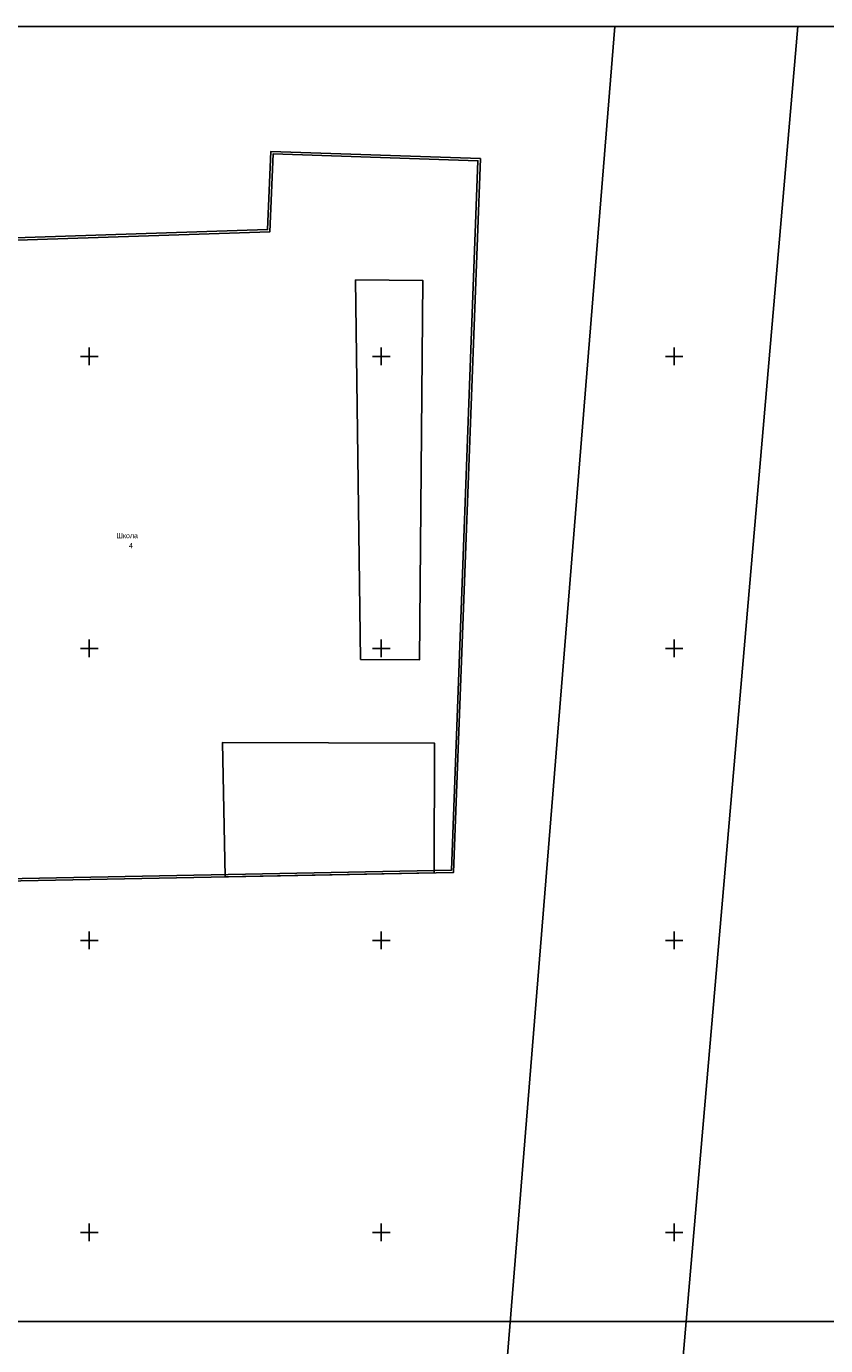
# Model space of a CAD drawing. Header units: metres. Extents: x 550378 to 551400, y 4595394 to 4596257.
# Tile 41 of 43: x 551039 to 551176, y 4596031 to 4596257. Entities that reach past the tile are written whole.
import ezdxf

# ---------------------------------------------------------------- set-up
doc = ezdxf.new("R2010")
doc.units = ezdxf.units.M
for name, color, linetype in [('(001) Сетка', 92, 'Continuous'), ('(007) Здания', 7, 'Continuous'), ('(040) Ограда', 7, 'Continuous'), ('kanal', 7, 'Continuous')]:
    doc.layers.add(name, color=color, linetype=linetype)
doc.styles.add('P-131', font='txt')
doc.styles.get("Standard").update_dxf_attribs({"font": 'simplex.shx'})
doc.linetypes.add('ОГРАДА_ГЛИН', pattern='A,4,["|",Standard,S=0.8,R=0,X=0,Y=-0.8],0.5,["|",Standard,S=0.8,R=0,X=0,Y=-0.8],3.5', length=8)

msp = doc.modelspace()

# ---------------------------------------------------------------- linework, layer by layer
at = {"layer": '(001) Сетка'}
for p, q in [((551050.15, 4596201.5), (551050.15, 4596198.5)), ((551100.15, 4596201.5), (551100.15, 4596198.5)), ((551150.3, 4596201.5), (551150.3, 4596198.5)), ((551048.65, 4596200), (551051.65, 4596200)), ((551098.65, 4596200), (551101.65, 4596200)), ((551148.8, 4596200), (551151.8, 4596200)), ((551050.15, 4596151.5), (551050.15, 4596148.5)), ((551100.15, 4596151.5), (551100.15, 4596148.5)), ((551150.3, 4596151.5), (551150.3, 4596148.5)), ((551048.65, 4596150), (551051.65, 4596150)), ((551098.65, 4596150), (551101.65, 4596150)), ((551148.8, 4596150), (551151.8, 4596150)), ((551050.15, 4596101.5), (551050.15, 4596098.5)), ((551100.15, 4596101.5), (551100.15, 4596098.5)), ((551150.3, 4596101.5), (551150.3, 4596098.5)), ((551048.65, 4596100), (551051.65, 4596100)), ((551098.65, 4596100), (551101.65, 4596100)), ((551148.8, 4596100), (551151.8, 4596100)), ((551048.65, 4596050), (551051.65, 4596050)), ((551050.15, 4596051.5), (551050.15, 4596048.5)), ((551098.65, 4596050), (551101.65, 4596050)), ((551100.15, 4596051.5), (551100.15, 4596048.5)), ((551148.8, 4596050), (551151.8, 4596050)), ((551150.3, 4596051.5), (551150.3, 4596048.5))]:
    msp.add_line(p, q, dxfattribs=at)
at = {"layer": '(007) Здания', "flags": 128}
for points in [[(551095.76, 4596213.1), (551107.24, 4596213), (551106.72, 4596148.04), (551096.6, 4596148.12)], [(551109.18, 4596111.55), (551109.27, 4596133.74), (551072.98, 4596133.9), (551073.42, 4596110.86)]]:
    msp.add_lwpolyline(points, close=True, dxfattribs=at)
at = {"layer": '(040) Ограда', "linetype": 'ByBlock', "ltscale": 0.3, "flags": 128}
msp.add_lwpolyline([(551024.55, 4596170.74), (551024.56, 4596167.53), (551025.49, 4596124.44), (551026.13, 4596118.24), (551026.48, 4596109.95), (551112.53, 4596111.62), (551117.13, 4596233.87), (551081.25, 4596235.11), (551080.68, 4596221.72), (551023.52, 4596219.85), (551024.11, 4596188.81)], close=True, dxfattribs=at)
at = {"layer": '(040) Ограда', "linetype": 'ОГРАДА_ГЛИН', "ltscale": 0.4, "flags": 128}
msp.add_lwpolyline([(551024.95, 4596170.75), (551024.96, 4596167.53), (551025.89, 4596124.47), (551026.53, 4596118.27), (551026.87, 4596110.36), (551112.15, 4596112.01), (551116.71, 4596233.49), (551081.64, 4596234.7), (551081.06, 4596221.33), (551023.93, 4596219.46), (551024.51, 4596188.81)], close=True, dxfattribs=at)
for points in [[(550878.62, 4596256.51), (551327.12, 4596256.51), (551327.12, 4596034.75), (550878.62, 4596034.75)], [(550545.89, 4596034.75), (551299.93, 4596034.75), (551299.93, 4595734.75), (550545.89, 4595734.75)]]:
    msp.add_lwpolyline(points, close=True)
at = {"layer": 'kanal', "color": 5, "flags": 128}
for points in [[(551011.03, 4595649.67), (551048.55, 4595673.5), (551060.65, 4595681.18), (551074.31, 4595705.39), (551087.62, 4595735.4), (551098.9, 4595769.6), (551114.25, 4595935.65), (551140.17, 4596256.51)], [(551171.5, 4596256.51), (551142.2, 4595916.89), (551145.76, 4595907.15), (551153.07, 4595897.5), (551156.69, 4595896.09)]]:
    msp.add_lwpolyline(points, dxfattribs=at)

# ---------------------------------------------------------------- texts
at = {"layer": '(007) Здания', "style": 'P-131'}
for s, p in [('Школа ', (551054.78, 4596168.87)), ('4', (551056.94, 4596167.16))]:
    msp.add_text(s, height=0.88, dxfattribs=at).set_placement(p)

doc.saveas('drawing.dxf')
